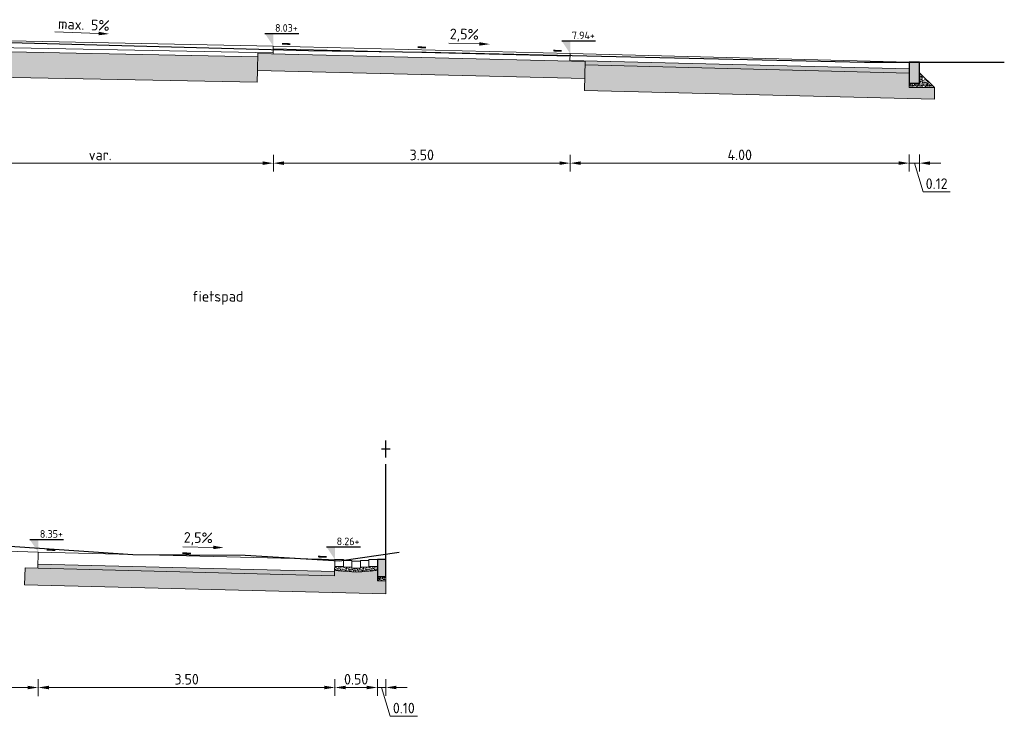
# Model space of a CAD drawing. Header units: metres. Extents: x 122.7 to 162.8, y 75.2 to 111.3.
# Tile 5 of 6: x 134.1 to 145.7, y 93.1 to 101.3. Entities that reach past the tile are written whole.
import ezdxf

# ---------------------------------------------------------------- set-up
doc = ezdxf.new("R2010")
doc.units = ezdxf.units.M
doc.header["$PDMODE"] = 35
doc.layers.get('0').update_dxf_attribs({"color": 151})
doc.layers.get('Defpoints').update_dxf_attribs({"color": 171})
for name, color, linetype, lineweight in [('B-XX-VH-VERHARDING-GD', 252, 'Continuous', 25), ('N-WE-GW-GROND_ZAND-AD-50', 7, 'Continuous', 18), ('N-WE-OG-TOPOGRAFIE_HEK-SD', 7, 'Continuous', 25), ('N-WE-VH-FUNDERING-AD-50', 252, 'Continuous', 18), ('N-WE-VH-GESLOTENVERHARDING_BETON-AD-50', 252, 'Continuous', 18), ('N-WE-VH-KANTOPSLUITING_OPSLUITBAND-SD', 150, 'Continuous', 25), ('N-WE-VH-M', 7, 'Continuous', 18), ('N-WE-VH-T25', 7, 'Continuous', 25), ('N-WE-VH-VERHARDING-GD', 7, 'Continuous', 18), ('X-XX-AL-M', 7, 'Continuous', 18), ('X-XX-AL-PEILMAAT-SD', 7, 'Continuous', 25)]:
    doc.layers.add(name, color=color, linetype=linetype, lineweight=lineweight)
doc.styles.add('NLCS-ISO', font='NLCS-ISO.TTF')
doc.styles.add('NLCS-ISO-M50-T25', font='NLCS-ISO.TTF', dxfattribs={"height": 0.125})
doc.dimstyles.new('NLCS-M50-T25-PIJL_l2_h1', dxfattribs={"dimscale": 0.05, "dimtxt": 2.5, "dimasz": 2.5, "dimexe": 2, "dimexo": 2, "dimgap": 0.7, "dimtad": 1, "dimzin": 0, "dimdsep": 46, "dimtxsty": 'NLCS-ISO-M50-T25', "dimcen": 2.5, "dimdle": 2, "dimclrd": 256, "dimclre": 256, "dimclrt": 256, "dimadec": 1, "dimazin": 0, "dimtfac": 1, "dimtofl": 0, "dimtmove": 1, "dimatfit": 0, "dimfxl": 2, "dimfxlon": 1, "dimtfillclr": 256, "dimtolj": 1, "dimtzin": 0, "dimlwd": 18, "dimlwe": 18, "dimarcsym": 0})
pattern_1 = [(0, (138.2259707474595, 94.82044539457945), (0, 0.1), [0, -0.1]), (0, (138.2269707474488, 94.78544539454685), (0, 0.1), [0, -0.1]), (0, (138.2299707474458, 94.83944539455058), (0, 0.1), [0, -0.1]), (338.1986, (138.1779707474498, 94.80844539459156), (0.3000000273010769, -0.099999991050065), [0.0107703, -0.5277461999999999]), (216.8699, (138.1879707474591, 94.80444539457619), (0.2999999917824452, 0.2000000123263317), [0.005, -0.495]), (130.6013, (138.1839707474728, 94.80144539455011), (0.5000000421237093, -0.5999999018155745), [0.0092195, -0.9127349]), (206.5651, (138.1509707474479, 94.78944539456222), (-0.09999991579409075, -0.1000001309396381), [0.0022361, -0.2213707]), (326.3099, (138.1489707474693, 94.78844539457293), (0.199999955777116, -0.1000001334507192), [0.0036056, -0.3569496]), (108.4349, (138.1519707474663, 94.78644539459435), (-0.09999984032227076, 0.2000000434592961), [0.003162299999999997, -0.3130654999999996]), (225, (138.2149707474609, 94.77944539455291), (-1.776356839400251e-17, -0.1000000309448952), [0.0042426, -0.1371787]), (0, (138.211970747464, 94.77644539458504), (0.1, 0.1), [0.006, -0.094]), (135, (138.2179707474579, 94.77644539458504), (-0.1000000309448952, 8.881784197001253e-18), [0.0042426, -0.1371787]), (251.5651, (138.2029707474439, 94.84344539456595), (0.09999984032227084, 0.2000000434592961), [0.003162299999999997, -0.3130654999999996]), (0, (138.2019707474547, 94.84044539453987), (0.1, 0.1), [0.005, -0.095]), (143.1301, (138.2069707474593, 94.84044539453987), (-0.2999999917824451, 0.2000000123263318), [0.005, -0.495]), (213.6901, (138.1499707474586, 94.84444539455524), (0.199999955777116, 0.1000001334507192), [0.003605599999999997, -0.3569495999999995]), (341.5651, (138.1469707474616, 94.84244539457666), (-0.2000000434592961, 0.09999984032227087), [0.006324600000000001, -0.3099032]), (126.8699, (138.1529707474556, 94.84044539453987), (0.2000000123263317, -0.2999999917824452), [0.005, -0.495]), (0, (138.1789707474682, 94.84044539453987), (0, 0.1), [0, -0.1]), (0, (138.1519707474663, 94.8144453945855), (0, 0.1), [0, -0.1]), (0, (138.1799707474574, 94.77744539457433), (0, 0.1), [0, -0.1]), (0, (138.2069707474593, 94.80844539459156), (0, 0.1), [0, -0.1]), (0, (138.1779707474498, 94.82544539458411), (0, 0.1), [0, -0.1]), (0, (138.1559707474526, 94.82844539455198), (0, 0.1), [0, -0.1]), (0, (138.1649707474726, 94.82244539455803), (0, 0.1), [0, -0.1]), (0, (138.1609707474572, 94.79844539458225), (0, 0.1), [0, -0.1]), (0, (138.1369707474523, 94.8024453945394), (0, 0.1), [0, -0.1]), (0, (138.1379707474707, 94.82544539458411), (0, 0.1), [0, -0.1]), (0, (138.1349707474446, 94.84744539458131), (0, 0.1), [0, -0.1]), (0, (138.1659707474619, 94.85144539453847), (0, 0.1), [0, -0.1]), (0, (138.1879707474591, 94.85544539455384), (0, 0.1), [0, -0.1]), (0, (138.2229707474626, 94.85144539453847), (0, 0.1), [0, -0.1]), (0, (138.1989707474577, 94.82044539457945), (0, 0.1), [0, -0.1]), (0, (138.1889707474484, 94.83844539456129), (0, 0.1), [0, -0.1]), (0, (138.19697074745, 94.79044539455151), (0, 0.1), [0, -0.1]), (0, (138.1669707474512, 94.78544539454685), (0, 0.1), [0, -0.1]), (0, (138.19697074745, 94.76344539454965), (0, 0.1), [0, -0.1]), (0, (138.1639707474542, 94.7694453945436), (0, 0.1), [0, -0.1]), (0, (138.1319707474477, 94.76644539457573), (0, 0.1), [0, -0.1]), (0, (138.1439707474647, 94.76144539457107), (0, 0.1), [0, -0.1]), (0, (138.144970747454, 94.77544539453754), (0, 0.1), [0, -0.1]), (0, (138.211970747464, 94.75944539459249), (0, 0.1), [0, -0.1]), (0, (138.2239707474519, 94.80044539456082), (0, 0.1), [0, -0.1]), (0, (138.2189707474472, 94.83044539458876), (0, 0.1), [0, -0.1]), (0, (138.1729707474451, 94.75844539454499), (0, 0.1), [0, -0.1])]

# ---------------------------------------------------------------- blocks, each defined once
blk = doc.blocks.new('N-SVH-KANTOPSLUITING_OPSLUITBAND_100X200-D')
blk.add_hatch(color=8).paths.add_polyline_path([(-0.09999999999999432, -0.1999999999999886), (0, -0.1999999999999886), (0, 0), (-0.09999999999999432, 0)])
at = {"flags": 128}
blk.add_lwpolyline([(-0.09999999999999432, -0.1999999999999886), (0, -0.1999999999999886), (0, 0), (-0.09999999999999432, 0)], close=True, dxfattribs=at)
blk = doc.blocks.new('SOG-HEK-D')
for p, q in [((0, 3.010398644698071), (0, 3.512131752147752)), ((-0.25, 3.261265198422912), (0.25, 3.261265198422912)), ((0, 0), (0, 2.810398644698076))]:
    blk.add_line(p, q)
blk = doc.blocks.new('*D84')
at = {"layer": 'Defpoints', "color": 0, "transparency": 16777216}
for p in [(133.4090440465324, 94.89427778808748), (134.3093851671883, 94.8661596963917), (134.3095180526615, 93.46580574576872)]:
    blk.add_point(p, dxfattribs=at)
at = {"layer": 'X-XX-AL-M', "lineweight": 18, "transparency": 16777216}
for p, q in [((133.4091701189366, 93.56572030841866), (133.4091890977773, 93.36572030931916)), ((133.5341796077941, 93.46573217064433), (134.1845180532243, 93.4657938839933)), ((134.3095085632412, 93.56580574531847), (134.3095275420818, 93.36580574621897))]:
    blk.add_line(p, q, dxfattribs=at)
at = {"layer": 'X-XX-AL-M', "transparency": 16777216}
for points in [[(133.5341776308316, 93.48656550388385), (133.5341815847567, 93.44489883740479), (133.4091796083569, 93.46572030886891)], [(134.1845160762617, 93.48662721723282), (134.1845200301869, 93.44496055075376), (134.3095180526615, 93.46580574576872)]]:
    blk.add_solid(points, dxfattribs=at)
at = {"layer": 'X-XX-AL-M', "transparency": 16777216, "insert": (133.8593395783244, 93.56326302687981), "char_height": 0.125, "attachment_point": 5, "rotation": 0.005437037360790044, "style": 'NLCS-ISO-M50-T25'}
blk.add_mtext('\\A1;0.90', dxfattribs=at)
blk = doc.blocks.new('*D85')
at = {"layer": 'Defpoints', "color": 0, "transparency": 16777216}
for p in [(134.3093851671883, 94.8661596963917), (137.8073555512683, 94.69873384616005), (137.8074725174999, 93.46613768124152)]:
    blk.add_point(p, dxfattribs=at)
at = {"layer": 'X-XX-AL-M', "lineweight": 18, "transparency": 16777216}
for p, q in [((134.3095085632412, 93.56580574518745), (134.3095275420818, 93.36580574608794)), ((134.4345180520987, 93.46581760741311), (137.6824725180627, 93.4661258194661)), ((137.8074630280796, 93.56613768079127), (137.8074820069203, 93.36613768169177))]:
    blk.add_line(p, q, dxfattribs=at)
at = {"layer": 'X-XX-AL-M', "transparency": 16777216}
for points in [[(134.4345160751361, 93.48665094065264), (134.4345200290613, 93.44498427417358), (134.3095180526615, 93.4658057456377)], [(137.6824705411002, 93.48695915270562), (137.6824744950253, 93.44529248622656), (137.8074725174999, 93.46613768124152)]]:
    blk.add_solid(points, dxfattribs=at)
at = {"layer": 'X-XX-AL-M', "transparency": 16777216, "insert": (136.0584860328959, 93.5634717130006), "char_height": 0.125, "attachment_point": 5, "rotation": 0.005437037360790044, "style": 'NLCS-ISO-M50-T25'}
blk.add_mtext('\\A1;3.50', dxfattribs=at)
blk = doc.blocks.new('*D86')
at = {"layer": 'Defpoints', "color": 0, "transparency": 16777216}
for p in [(138.3073555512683, 94.73873384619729), (137.8073555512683, 94.69873384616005), (138.3074763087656, 93.46618512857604)]:
    blk.add_point(p, dxfattribs=at)
at = {"layer": 'X-XX-AL-M', "lineweight": 18, "transparency": 16777216}
for p, q in [((137.8074630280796, 93.56613768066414), (137.8074820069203, 93.36613768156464)), ((137.9324725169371, 93.46614954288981), (138.1824763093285, 93.46617326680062)), ((138.3074668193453, 93.5661851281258), (138.307485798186, 93.36618512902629))]:
    blk.add_line(p, q, dxfattribs=at)
at = {"layer": 'X-XX-AL-M', "transparency": 16777216}
for points in [[(137.9324705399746, 93.48698287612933), (137.9324744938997, 93.44531620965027), (137.8074725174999, 93.46613768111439)], [(138.1824743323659, 93.48700660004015), (138.182478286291, 93.44533993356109), (138.3074763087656, 93.46618512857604)]]:
    blk.add_solid(points, dxfattribs=at)
at = {"layer": 'X-XX-AL-M', "transparency": 16777216, "insert": (138.0574651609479, 93.5636614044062), "char_height": 0.125, "attachment_point": 5, "rotation": 0.005437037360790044, "style": 'NLCS-ISO-M50-T25'}
blk.add_mtext('\\A1;0.50', dxfattribs=at)
blk = doc.blocks.new('*D87')
at = {"layer": 'Defpoints', "color": 0, "transparency": 16777216}
for p in [(138.3073555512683, 94.73873384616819), (138.4073603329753, 94.72838576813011), (138.4074801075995, 93.46619461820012)]:
    blk.add_point(p, dxfattribs=at)
at = {"layer": 'X-XX-AL-M', "lineweight": 18, "transparency": 16777216}
for p, q in [((138.1824763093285, 93.46617326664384), (138.0574763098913, 93.46616140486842)), ((138.3074668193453, 93.566185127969), (138.307485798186, 93.3661851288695)), ((138.3074763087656, 93.46618512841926), (138.4074801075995, 93.46619461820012)), ((138.3574782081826, 93.46618987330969), (138.4595104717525, 93.12619955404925)), ((138.4074706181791, 93.56619461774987), (138.4074895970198, 93.36619461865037)), ((138.5324801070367, 93.46620647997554), (138.6574801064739, 93.46621834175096)), ((138.4595104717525, 93.12619955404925), (138.7795104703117, 93.12622992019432))]:
    blk.add_line(p, q, dxfattribs=at)
at = {"layer": 'X-XX-AL-M', "transparency": 16777216}
for points in [[(138.1824743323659, 93.48700659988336), (138.182478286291, 93.4453399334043), (138.3074763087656, 93.46618512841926)], [(138.5324781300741, 93.48703981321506), (138.5324820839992, 93.445373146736), (138.4074801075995, 93.46619461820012)]]:
    blk.add_solid(points, dxfattribs=at)
at = {"layer": 'X-XX-AL-M', "transparency": 16777216, "insert": (138.6195012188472, 93.2237147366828), "char_height": 0.125, "attachment_point": 5, "rotation": 0.005437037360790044, "style": 'NLCS-ISO-M50-T25'}
blk.add_mtext('\\A1;0.10', dxfattribs=at)
blk = doc.blocks.new('SVH-KANTOPSLUITING_OPSLUITBAND_120X250-D')
blk.add_hatch(color=254).paths.add_polyline_path([(-0.1199999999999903, -0.25), (0, -0.25), (0, 0), (-0.1199999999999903, 0)])
at = {"flags": 128}
blk.add_lwpolyline([(-0.1199999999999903, -0.25), (0, -0.25), (0, 0), (-0.1199999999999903, 0)], close=True, dxfattribs=at)
blk = doc.blocks.new('*D92')
at = {"layer": 'Defpoints', "color": 0, "transparency": 16777216}
for p in [(132.99892890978, 101.112660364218), (137.0809289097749, 101.0305983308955), (137.0810598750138, 99.65047990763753)]:
    blk.add_point(p, dxfattribs=at)
at = {"layer": 'X-XX-AL-M', "lineweight": 18, "transparency": 16777216}
for p, q in [((132.9990582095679, 99.75009254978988), (132.9990771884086, 99.55009255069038)), ((137.0810503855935, 99.75047990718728), (137.0810693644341, 99.55047990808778)), ((133.1240676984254, 99.65010441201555), (136.9560598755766, 99.65046804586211))]:
    blk.add_line(p, q, dxfattribs=at)
at = {"layer": 'X-XX-AL-M', "transparency": 16777216}
for points in [[(133.1240657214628, 99.67093774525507), (133.124069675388, 99.62927107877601), (132.9990676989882, 99.65009255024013)], [(136.956057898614, 99.67130137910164), (136.9560618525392, 99.62963471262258), (137.0810598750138, 99.65047990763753)]]:
    blk.add_solid(points, dxfattribs=at)
at = {"layer": 'X-XX-AL-M', "transparency": 16777216, "insert": (135.0400545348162, 99.74778622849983), "char_height": 0.125, "attachment_point": 5, "rotation": 0.005437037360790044, "style": 'NLCS-ISO-M50-T25'}
blk.add_mtext('\\A1;var.', dxfattribs=at)
blk = doc.blocks.new('*D93')
at = {"layer": 'Defpoints', "color": 0, "transparency": 16777216}
for p in [(137.0809289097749, 101.0305983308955), (140.5809289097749, 100.9430983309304), (140.5810515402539, 99.65081203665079)]:
    blk.add_point(p, dxfattribs=at)
at = {"layer": 'X-XX-AL-M', "lineweight": 18, "transparency": 16777216}
for p, q in [((137.0810503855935, 99.75047990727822), (137.0810693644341, 99.55047990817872)), ((140.5810420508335, 99.75081203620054), (140.5810610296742, 99.55081203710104)), ((137.206059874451, 99.65049176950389), (140.4560515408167, 99.65080017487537))]:
    blk.add_line(p, q, dxfattribs=at)
at = {"layer": 'X-XX-AL-M', "transparency": 16777216}
for points in [[(137.2060578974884, 99.67132510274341), (137.2060618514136, 99.62965843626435), (137.0810598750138, 99.65047990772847)], [(140.4560495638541, 99.6716335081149), (140.4560535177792, 99.62996684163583), (140.5810515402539, 99.65081203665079)]]:
    blk.add_solid(points, dxfattribs=at)
at = {"layer": 'X-XX-AL-M', "transparency": 16777216, "insert": (138.831046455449, 99.74814597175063), "char_height": 0.125, "attachment_point": 5, "rotation": 0.005437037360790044, "style": 'NLCS-ISO-M50-T25'}
blk.add_mtext('\\A1;3.50', dxfattribs=at)
blk = doc.blocks.new('*D94')
at = {"layer": 'Defpoints', "color": 0, "transparency": 16777216}
for p in [(140.5809289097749, 100.9430983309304), (144.579679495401, 100.8431295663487), (144.5797926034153, 99.65119149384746)]:
    blk.add_point(p, dxfattribs=at)
at = {"layer": 'X-XX-AL-M', "lineweight": 18, "transparency": 16777216}
for p, q in [((140.5810420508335, 99.75081203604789), (140.5810610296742, 99.55081203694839)), ((144.579783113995, 99.75119149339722), (144.5798020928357, 99.55119149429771)), ((140.7060515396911, 99.65082389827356), (144.4547926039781, 99.65117963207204))]:
    blk.add_line(p, q, dxfattribs=at)
at = {"layer": 'X-XX-AL-M', "transparency": 16777216}
for points in [[(140.7060495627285, 99.67165723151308), (140.7060535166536, 99.62999056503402), (140.5810515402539, 99.65081203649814)], [(144.4547906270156, 99.67201296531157), (144.4547945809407, 99.6303462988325), (144.5797926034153, 99.65119149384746)]]:
    blk.add_solid(points, dxfattribs=at)
at = {"layer": 'X-XX-AL-M', "transparency": 16777216, "insert": (142.5804128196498, 99.7485017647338), "char_height": 0.125, "attachment_point": 5, "rotation": 0.005437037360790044, "style": 'NLCS-ISO-M50-T25'}
blk.add_mtext('\\A1;4.00', dxfattribs=at)
blk = doc.blocks.new('*D95')
at = {"layer": 'Defpoints', "color": 0, "transparency": 16777216}
for p in [(144.5796794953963, 100.8431295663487), (144.6996794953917, 100.8431295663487), (144.6997926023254, 99.65120288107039)]:
    blk.add_point(p, dxfattribs=at)
at = {"layer": 'X-XX-AL-M', "lineweight": 18, "transparency": 16777216}
for p, q in [((144.5797831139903, 99.75119149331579), (144.579802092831, 99.55119149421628)), ((144.6997831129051, 99.75120288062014), (144.6998020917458, 99.55120288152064)), ((144.4547926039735, 99.65117963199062), (144.3297926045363, 99.6511677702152)), ((144.5797926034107, 99.65119149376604), (144.6997926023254, 99.65120288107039)), ((144.6397926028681, 99.65119718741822), (144.741824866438, 99.3112068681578)), ((144.8247926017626, 99.65121474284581), (144.9497926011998, 99.65122660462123)), ((144.741824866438, 99.3112068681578), (145.0618248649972, 99.31123723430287))]:
    blk.add_line(p, q, dxfattribs=at)
at = {"layer": 'X-XX-AL-M', "transparency": 16777216}
for points in [[(144.4547906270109, 99.67201296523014), (144.4547945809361, 99.63034629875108), (144.5797926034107, 99.65119149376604)], [(144.8247906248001, 99.67204807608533), (144.8247945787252, 99.63038140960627), (144.6997926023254, 99.65120288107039)]]:
    blk.add_solid(points, dxfattribs=at)
at = {"layer": 'X-XX-AL-M', "transparency": 16777216, "insert": (144.9018156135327, 99.40872205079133), "char_height": 0.125, "attachment_point": 5, "rotation": 0.005437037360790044, "style": 'NLCS-ISO-M50-T25'}
blk.add_mtext('\\A1;0.12', dxfattribs=at)

msp = doc.modelspace()

# ---------------------------------------------------------------- hatches: boundary and pattern name
at = {"layer": 'N-WE-GW-GROND_ZAND-AD-50'}
h = msp.add_hatch(dxfattribs=at)
h.set_pattern_fill('AGW-GROND_ZAND-SOD', color=256, scale=0.02, pattern_type=2)
h.set_pattern_definition([(37.50000000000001, (-158603.8048255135, -404157.9998838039), (-0.001259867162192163, 0.03853647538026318), [0, -0.0304, 0, -0.034, 0, -0.0325]), (7.499999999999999, (-158603.8048255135, -404157.9998838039), (0.03539553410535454, 0.05644292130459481), [0, -0.0164, 0, -0.0274, 0, -0.0105]), (327.5, (-158603.8294255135, -404157.9998838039), (0.06228283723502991, 0.0001131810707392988), [0, -0.01, 0, -0.036, 0, -0.047]), (317.5, (-158603.8294255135, -404157.9998838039), (0.06012253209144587, 0.01755351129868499), [0, -0.005, 0, -0.0236, 0, -0.027])])
h.paths.add_polyline_path([(140.7588733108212, 100.8586247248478), (140.7576237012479, 100.8086403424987), (144.579679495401, 100.7130889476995), (144.579679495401, 100.7631045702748)])
h = msp.add_hatch(dxfattribs=at)
h.set_pattern_fill('AGW-GROND_ZAND-SOD', color=256, scale=0.02, pattern_type=2)
h.set_pattern_definition([(37.50000000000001, (0, 0), (-0.001259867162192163, 0.03853647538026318), [0, -0.0304, 0, -0.034, 0, -0.0325]), (7.499999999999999, (0, 0), (0.03539553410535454, 0.05644292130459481), [0, -0.0164, 0, -0.0274, 0, -0.0105]), (327.5, (-0.0246, 0), (0.06228283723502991, 0.0001131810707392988), [0, -0.01, 0, -0.036, 0, -0.047]), (317.5, (-0.0246, 0), (0.06012253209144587, 0.01755351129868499), [0, -0.005, 0, -0.0236, 0, -0.027])])
h.paths.add_polyline_path([(134.3049498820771, 94.92229951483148), (134.3037002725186, 94.87231513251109), (137.8026070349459, 94.78484246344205), (137.8038566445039, 94.83482684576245)])
at = {"layer": 'N-WE-VH-FUNDERING-AD-50'}
h = msp.add_hatch(dxfattribs=at)
h.set_pattern_fill('AVH-FUNDERING_02-SOD', color=256, scale=0.1, angle=0.0054370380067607, pattern_type=2)
h.set_pattern_definition([(0.0054370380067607, (134.1609323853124, 100.0710259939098), (0.09999051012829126, 0.1000094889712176), [0.0125, -0.08750000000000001]), (90.0054370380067, (134.1609323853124, 100.0710259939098), (-0.1000094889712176, 0.09999051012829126), [0.0125, -0.08750000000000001]), (135.0054370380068, (134.1734323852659, 100.0710271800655), (-0.09999999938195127, -9.489421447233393e-06), [0.01767767, -0.12374369]), (0.0054370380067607, (134.1734270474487, 100.1272771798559), (0.09999051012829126, 0.1000094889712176), [0.0125, -0.08750000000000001]), (45.00543703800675, (134.1796776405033, 100.1210277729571), (-9.489421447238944e-06, 0.09999999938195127), [0.00883883, -0.13258252]), (135.0054370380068, (134.1796776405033, 100.1210277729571), (-0.09999999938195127, -9.489421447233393e-06), [0.00883883, -0.13258252]), (0.0054370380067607, (134.2109246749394, 100.1522807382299), (0.09999051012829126, 0.1000094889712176), [0.01767767, -0.08232233]), (45.00543703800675, (134.2109246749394, 100.1522807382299), (-9.489421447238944e-06, 0.09999999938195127), [0.0125, -0.12892136]), (135.0054370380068, (134.2286023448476, 100.1522824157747), (-0.09999999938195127, -9.489421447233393e-06), [0.0125, -0.12892136]), (90.0054370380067, (134.2296800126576, 100.0960325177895), (-0.1000094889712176, 0.09999051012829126), [0.0125, -0.08750000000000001]), (45.00543703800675, (134.2296800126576, 100.0960325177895), (-9.489421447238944e-06, 0.09999999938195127), [0.00883883, -0.13258252]), (135.0054370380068, (134.2359294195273, 100.102283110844), (-0.09999999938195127, -9.489421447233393e-06), [0.00883883, -0.13258252]), (0.0054370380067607, (134.1734300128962, 100.0960271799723), (0.09999051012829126, 0.1000094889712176), [0.00625, -0.08375]), (0.0054370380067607, (134.2484276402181, 100.1210342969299), (0.09999051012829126, 0.1000094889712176), [0.00625, -0.08375]), (90.0054370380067, (134.2171764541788, 100.1335313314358), (-0.1000094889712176, 0.09999051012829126), [0.00625, -0.08375]), (135.0054370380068, (134.2296817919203, 100.0772825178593), (-0.09999999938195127, -9.489421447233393e-06), [0.00883883, -0.13258252]), (135.0054370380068, (134.1859252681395, 100.1460283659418), (-0.09999999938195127, -9.489421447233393e-06), [0.00883883, -0.13258252]), (45.00543703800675, (134.2078042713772, 100.1038429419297), (-9.489421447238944e-06, 0.09999999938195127), [0.00883883, -0.13258252]), (90.0054370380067, (134.1953061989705, 100.0835292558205), (-0.1000094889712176, 0.09999051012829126), [0.0015625, -0.09843750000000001]), (90.0054370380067, (134.1999896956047, 100.1257172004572), (-0.1000094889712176, 0.09999051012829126), [0.0015625, -0.09843750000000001]), (90.0054370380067, (134.2468630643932, 100.1429091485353), (-0.1000094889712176, 0.09999051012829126), [0.0015625, -0.09843750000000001]), (90.0054370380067, (134.2484306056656, 100.0897842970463), (-0.1000094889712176, 0.09999051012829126), [0.0015625, -0.09843750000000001])])
h.paths.add_polyline_path([(136.8937373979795, 100.7451875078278), (136.8977140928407, 100.9042553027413), (132.99892890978, 100.9826340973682), (132.99892890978, 100.9055374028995), (133.1988664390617, 100.9005389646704), (133.193319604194, 100.6786655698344), (133.5911806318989, 100.6706672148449), (136.890905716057, 100.6043315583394)])
h = msp.add_hatch(dxfattribs=at)
h.set_pattern_fill('AVH-FUNDERING_02-SOD', color=256, scale=0.1, angle=0.0054370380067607, pattern_type=2)
h.set_pattern_definition([(0.0054370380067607, (133.6601368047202, 101.6584317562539), (0.09999051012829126, 0.1000094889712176), [0.0125, -0.08750000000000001]), (90.00543703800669, (133.6601368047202, 101.6584317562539), (-0.1000094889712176, 0.09999051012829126), [0.0125, -0.08750000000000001]), (135.0054370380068, (133.6726368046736, 101.6584329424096), (-0.09999999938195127, -9.489421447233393e-06), [0.01767767, -0.12374369]), (0.0054370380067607, (133.6726314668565, 101.7146829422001), (0.09999051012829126, 0.1000094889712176), [0.0125, -0.08750000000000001]), (45.00543703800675, (133.6788820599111, 101.7084335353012), (-9.489421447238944e-06, 0.09999999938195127), [0.00883883, -0.13258252]), (135.0054370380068, (133.6788820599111, 101.7084335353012), (-0.09999999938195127, -9.489421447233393e-06), [0.00883883, -0.13258252]), (0.0054370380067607, (133.7101290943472, 101.7396865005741), (0.09999051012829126, 0.1000094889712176), [0.01767767, -0.08232233]), (45.00543703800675, (133.7101290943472, 101.7396865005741), (-9.489421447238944e-06, 0.09999999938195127), [0.0125, -0.12892136]), (135.0054370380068, (133.7278067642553, 101.7396881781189), (-0.09999999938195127, -9.489421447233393e-06), [0.0125, -0.12892136]), (90.00543703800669, (133.7288844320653, 101.6834382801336), (-0.1000094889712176, 0.09999051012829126), [0.0125, -0.08750000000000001]), (45.00543703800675, (133.7288844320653, 101.6834382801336), (-9.489421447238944e-06, 0.09999999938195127), [0.00883883, -0.13258252]), (135.0054370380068, (133.7351338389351, 101.6896888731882), (-0.09999999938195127, -9.489421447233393e-06), [0.00883883, -0.13258252]), (0.0054370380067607, (133.672634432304, 101.6834329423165), (0.09999051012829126, 0.1000094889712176), [0.00625, -0.08375]), (0.0054370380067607, (133.7476320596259, 101.708440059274), (0.09999051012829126, 0.1000094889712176), [0.00625, -0.08375]), (90.00543703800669, (133.7163808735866, 101.72093709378), (-0.1000094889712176, 0.09999051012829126), [0.00625, -0.08375]), (135.0054370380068, (133.728886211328, 101.6646882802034), (-0.09999999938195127, -9.489421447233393e-06), [0.00883883, -0.13258252]), (135.0054370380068, (133.6851296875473, 101.7334341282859), (-0.09999999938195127, -9.489421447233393e-06), [0.00883883, -0.13258252]), (45.00543703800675, (133.707008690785, 101.6912487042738), (-9.489421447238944e-06, 0.09999999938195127), [0.00883883, -0.13258252]), (90.00543703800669, (133.6945106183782, 101.6709350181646), (-0.1000094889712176, 0.09999051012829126), [0.0015625, -0.09843750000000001]), (90.00543703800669, (133.6991941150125, 101.7131229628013), (-0.1000094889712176, 0.09999051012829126), [0.0015625, -0.09843750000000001]), (90.00543703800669, (133.746067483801, 101.7303149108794), (-0.1000094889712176, 0.09999051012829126), [0.0015625, -0.09843750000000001]), (90.00543703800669, (133.7476350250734, 101.6771900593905), (-0.1000094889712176, 0.09999051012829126), [0.0015625, -0.09843750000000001])])
h.paths.add_polyline_path([(136.8987358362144, 100.9451250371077), (136.8937373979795, 100.7451875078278), (140.75362495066, 100.6486903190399), (140.7586233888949, 100.8486278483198)])
h = msp.add_hatch(dxfattribs=at)
h.set_pattern_fill('AVH-FUNDERING_02-SOD', color=256, scale=0.1, angle=0.0054370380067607, pattern_type=2)
h.set_pattern_definition([(0.0054370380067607, (140.7501260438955, 100.508734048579), (0.09999051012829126, 0.1000094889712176), [0.0125, -0.08750000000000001]), (90.0054370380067, (140.7501260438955, 100.508734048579), (-0.1000094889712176, 0.09999051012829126), [0.0125, -0.08750000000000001]), (135.0054370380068, (140.762626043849, 100.5087352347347), (-0.09999999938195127, -9.489421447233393e-06), [0.01767767, -0.12374369]), (0.0054370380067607, (140.7626207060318, 100.5649852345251), (0.09999051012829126, 0.1000094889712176), [0.0125, -0.08750000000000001]), (45.00543703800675, (140.7688712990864, 100.5587358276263), (-9.489421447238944e-06, 0.09999999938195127), [0.00883883, -0.13258252]), (135.0054370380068, (140.7688712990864, 100.5587358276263), (-0.09999999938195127, -9.489421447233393e-06), [0.00883883, -0.13258252]), (0.0054370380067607, (140.8001183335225, 100.5899887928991), (0.09999051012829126, 0.1000094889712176), [0.01767767, -0.08232233]), (45.00543703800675, (140.8001183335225, 100.5899887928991), (-9.489421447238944e-06, 0.09999999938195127), [0.0125, -0.12892136]), (135.0054370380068, (140.8177960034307, 100.5899904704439), (-0.09999999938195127, -9.489421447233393e-06), [0.0125, -0.12892136]), (90.0054370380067, (140.8188736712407, 100.5337405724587), (-0.1000094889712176, 0.09999051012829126), [0.0125, -0.08750000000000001]), (45.00543703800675, (140.8188736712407, 100.5337405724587), (-9.489421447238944e-06, 0.09999999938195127), [0.00883883, -0.13258252]), (135.0054370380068, (140.8251230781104, 100.5399911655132), (-0.09999999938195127, -9.489421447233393e-06), [0.00883883, -0.13258252]), (0.0054370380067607, (140.7626236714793, 100.5337352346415), (0.09999051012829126, 0.1000094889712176), [0.00625, -0.08375]), (0.0054370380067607, (140.8376212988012, 100.5587423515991), (0.09999051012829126, 0.1000094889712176), [0.00625, -0.08375]), (90.0054370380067, (140.8063701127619, 100.571239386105), (-0.1000094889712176, 0.09999051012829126), [0.00625, -0.08375]), (135.0054370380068, (140.8188754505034, 100.5149905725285), (-0.09999999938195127, -9.489421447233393e-06), [0.00883883, -0.13258252]), (135.0054370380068, (140.7751189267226, 100.583736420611), (-0.09999999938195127, -9.489421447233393e-06), [0.00883883, -0.13258252]), (45.00543703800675, (140.7969979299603, 100.5415509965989), (-9.489421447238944e-06, 0.09999999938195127), [0.00883883, -0.13258252]), (90.0054370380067, (140.7844998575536, 100.5212373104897), (-0.1000094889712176, 0.09999051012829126), [0.0015625, -0.09843750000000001]), (90.0054370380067, (140.7891833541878, 100.5634252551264), (-0.1000094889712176, 0.09999051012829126), [0.0015625, -0.09843750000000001]), (90.0054370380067, (140.8360567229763, 100.5806172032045), (-0.1000094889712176, 0.09999051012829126), [0.0015625, -0.09843750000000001]), (90.0054370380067, (140.8376242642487, 100.5274923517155), (-0.1000094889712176, 0.09999051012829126), [0.0015625, -0.09843750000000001])])
h.paths.add_polyline_path([(144.8746794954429, 100.4056202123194), (144.8746794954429, 100.5431295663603), (144.579679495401, 100.5431295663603), (144.579679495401, 100.5931295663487), (144.5796794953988, 100.7130889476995), (140.7576237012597, 100.8086403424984), (140.7501260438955, 100.508734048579)])
h = msp.add_hatch(dxfattribs=at)
h.set_pattern_fill('AVH-FUNDERING_02-SOD', color=256, scale=0.1, angle=0.0054370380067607, pattern_type=2)
h.set_pattern_definition([(0.0054370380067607, (131.5318018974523, 95.60001248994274), (0.09999051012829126, 0.1000094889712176), [0.0125, -0.08750000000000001]), (90.00543703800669, (131.5318018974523, 95.60001248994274), (-0.1000094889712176, 0.09999051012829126), [0.0125, -0.08750000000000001]), (135.0054370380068, (131.5443018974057, 95.60001367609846), (-0.09999999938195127, -9.489421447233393e-06), [0.01767767, -0.12374369]), (0.0054370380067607, (131.5442965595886, 95.65626367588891), (0.09999051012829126, 0.1000094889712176), [0.0125, -0.08750000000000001]), (45.00543703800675, (131.5505471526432, 95.65001426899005), (-9.489421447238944e-06, 0.09999999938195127), [0.00883883, -0.13258252]), (135.0054370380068, (131.5505471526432, 95.65001426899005), (-0.09999999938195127, -9.489421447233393e-06), [0.00883883, -0.13258252]), (0.0054370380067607, (131.5817941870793, 95.68126723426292), (0.09999051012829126, 0.1000094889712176), [0.01767767, -0.08232233]), (45.00543703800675, (131.5817941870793, 95.68126723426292), (-9.489421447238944e-06, 0.09999999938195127), [0.0125, -0.12892136]), (135.0054370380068, (131.5994718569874, 95.6812689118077), (-0.09999999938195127, -9.489421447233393e-06), [0.0125, -0.12892136]), (90.00543703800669, (131.6005495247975, 95.62501901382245), (-0.1000094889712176, 0.09999051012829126), [0.0125, -0.08750000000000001]), (45.00543703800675, (131.6005495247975, 95.62501901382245), (-9.489421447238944e-06, 0.09999999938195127), [0.00883883, -0.13258252]), (135.0054370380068, (131.6067989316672, 95.63126960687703), (-0.09999999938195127, -9.489421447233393e-06), [0.00883883, -0.13258252]), (0.0054370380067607, (131.5442995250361, 95.62501367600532), (0.09999051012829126, 0.1000094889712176), [0.00625, -0.08375]), (0.0054370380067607, (131.619297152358, 95.65002079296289), (0.09999051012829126, 0.1000094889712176), [0.00625, -0.08375]), (90.00543703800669, (131.5880459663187, 95.66251782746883), (-0.1000094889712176, 0.09999051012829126), [0.00625, -0.08375]), (135.0054370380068, (131.6005513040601, 95.6062690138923), (-0.09999999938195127, -9.489421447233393e-06), [0.00883883, -0.13258252]), (135.0054370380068, (131.5567947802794, 95.67501486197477), (-0.09999999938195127, -9.489421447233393e-06), [0.00883883, -0.13258252]), (45.00543703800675, (131.5786737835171, 95.63282943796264), (-9.489421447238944e-06, 0.09999999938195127), [0.00883883, -0.13258252]), (90.00543703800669, (131.5661757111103, 95.6125157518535), (-0.1000094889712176, 0.09999051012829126), [0.0015625, -0.09843750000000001]), (90.00543703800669, (131.5708592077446, 95.65470369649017), (-0.1000094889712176, 0.09999051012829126), [0.0015625, -0.09843750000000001]), (90.00543703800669, (131.6177325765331, 95.67189564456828), (-0.1000094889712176, 0.09999051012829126), [0.0015625, -0.09843750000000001]), (90.00543703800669, (131.6193001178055, 95.6187707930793), (-0.1000094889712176, 0.09999051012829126), [0.0015625, -0.09843750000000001])])
h.paths.add_polyline_path([(138.4061296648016, 94.56969190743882), (138.4073792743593, 94.72482987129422), (138.3292212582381, 94.72482245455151), (138.3061249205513, 94.724835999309), (138.3073679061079, 94.84462435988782), (138.0600872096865, 94.8244048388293), (137.803368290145, 94.8449423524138), (137.8026070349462, 94.78484246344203), (134.1537471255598, 94.87606396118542), (134.1487486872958, 94.67612643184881)])
at = {"layer": 'N-WE-VH-GESLOTENVERHARDING_BETON-AD-50'}
h = msp.add_hatch(dxfattribs=at)
h.set_pattern_fill('AVH-BETON_SCHRAAL-SO', color=256, scale=0.01, pattern_type=2)
h.set_pattern_definition([(0, (-158603.7098255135, -404157.9358838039), (0, 0.1), [0, -0.1]), (0, (-158603.7088255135, -404157.9708838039), (0, 0.1), [0, -0.1]), (0, (-158603.7058255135, -404157.9168838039), (0, 0.1), [0, -0.1]), (338.1986, (-158603.7578255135, -404157.9478838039), (0.3000000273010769, -0.099999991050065), [0.0107703, -0.5277461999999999]), (216.8699, (-158603.7478255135, -404157.9518838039), (0.2999999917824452, 0.2000000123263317), [0.005, -0.495]), (130.6013, (-158603.7518255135, -404157.9548838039), (0.5000000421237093, -0.5999999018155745), [0.0092195, -0.9127349]), (206.5651, (-158603.7848255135, -404157.9668838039), (-0.09999991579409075, -0.1000001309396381), [0.0022361, -0.2213707]), (326.3099, (-158603.7868255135, -404157.9678838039), (0.199999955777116, -0.1000001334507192), [0.0036056, -0.3569496]), (108.4349, (-158603.7838255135, -404157.9698838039), (-0.09999984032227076, 0.2000000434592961), [0.003162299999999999, -0.3130654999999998]), (225, (-158603.7208255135, -404157.9768838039), (-1.776356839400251e-17, -0.1000000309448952), [0.0042426, -0.1371787]), (0, (-158603.7238255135, -404157.9798838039), (0.1, 0.1), [0.006, -0.094]), (135, (-158603.7178255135, -404157.9798838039), (-0.1000000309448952, 8.881784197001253e-18), [0.0042426, -0.1371787]), (251.5651, (-158603.7328255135, -404157.9128838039), (0.09999984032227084, 0.2000000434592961), [0.003162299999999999, -0.3130654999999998]), (0, (-158603.7338255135, -404157.9158838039), (0.1, 0.1), [0.005, -0.095]), (143.1301, (-158603.7288255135, -404157.9158838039), (-0.2999999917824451, 0.2000000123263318), [0.005, -0.495]), (213.6901, (-158603.7858255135, -404157.9118838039), (0.199999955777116, 0.1000001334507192), [0.003605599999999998, -0.3569495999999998]), (341.5651, (-158603.7888255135, -404157.9138838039), (-0.2000000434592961, 0.09999984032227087), [0.006324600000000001, -0.3099032]), (126.8699, (-158603.7828255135, -404157.9158838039), (0.2000000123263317, -0.2999999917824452), [0.005, -0.495]), (0, (-158603.7568255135, -404157.9158838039), (0, 0.1), [0, -0.1]), (0, (-158603.7838255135, -404157.9418838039), (0, 0.1), [0, -0.1]), (0, (-158603.7558255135, -404157.9788838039), (0, 0.1), [0, -0.1]), (0, (-158603.7288255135, -404157.9478838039), (0, 0.1), [0, -0.1]), (0, (-158603.7578255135, -404157.9308838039), (0, 0.1), [0, -0.1]), (0, (-158603.7798255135, -404157.9278838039), (0, 0.1), [0, -0.1]), (0, (-158603.7708255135, -404157.9338838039), (0, 0.1), [0, -0.1]), (0, (-158603.7748255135, -404157.9578838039), (0, 0.1), [0, -0.1]), (0, (-158603.7988255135, -404157.9538838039), (0, 0.1), [0, -0.1]), (0, (-158603.7978255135, -404157.9308838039), (0, 0.1), [0, -0.1]), (0, (-158603.8008255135, -404157.9088838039), (0, 0.1), [0, -0.1]), (0, (-158603.7698255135, -404157.9048838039), (0, 0.1), [0, -0.1]), (0, (-158603.7478255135, -404157.9008838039), (0, 0.1), [0, -0.1]), (0, (-158603.7128255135, -404157.9048838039), (0, 0.1), [0, -0.1]), (0, (-158603.7368255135, -404157.9358838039), (0, 0.1), [0, -0.1]), (0, (-158603.7468255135, -404157.9178838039), (0, 0.1), [0, -0.1]), (0, (-158603.7388255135, -404157.9658838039), (0, 0.1), [0, -0.1]), (0, (-158603.7688255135, -404157.9708838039), (0, 0.1), [0, -0.1]), (0, (-158603.7388255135, -404157.9928838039), (0, 0.1), [0, -0.1]), (0, (-158603.7718255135, -404157.9868838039), (0, 0.1), [0, -0.1]), (0, (-158603.8038255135, -404157.9898838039), (0, 0.1), [0, -0.1]), (0, (-158603.7918255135, -404157.9948838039), (0, 0.1), [0, -0.1]), (0, (-158603.7908255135, -404157.9808838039), (0, 0.1), [0, -0.1]), (0, (-158603.7238255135, -404157.9968838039), (0, 0.1), [0, -0.1]), (0, (-158603.7118255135, -404157.9558838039), (0, 0.1), [0, -0.1]), (0, (-158603.7168255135, -404157.9258838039), (0, 0.1), [0, -0.1]), (0, (-158603.7628255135, -404157.9978838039), (0, 0.1), [0, -0.1])])
h.paths.add_polyline_path([(144.8746794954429, 100.5431295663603), (144.6996794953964, 100.7181295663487), (144.6996794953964, 100.5931295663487), (144.579679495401, 100.5931295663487), (144.579679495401, 100.5431295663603)])
h = msp.add_hatch(dxfattribs=at)
h.set_pattern_fill('AVH-BETON_SCHRAAL-SO', color=256, scale=0.01, pattern_type=2)
h.set_pattern_definition(pattern_1)
h.paths.add_polyline_path([(138.3073631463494, 94.89478311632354), (138.2073555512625, 94.89478311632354), (138.2073555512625, 94.88478311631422), (138.1073555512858, 94.88478311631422), (138.1073555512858, 94.87478311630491), (138.0073555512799, 94.87478311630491), (138.0073555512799, 94.88478311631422), (137.9073555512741, 94.88478311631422), (137.9073555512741, 94.89478311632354), (137.8073555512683, 94.89478311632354), (137.8073555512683, 94.8446233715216), (138.0573555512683, 94.82462337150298), (138.3073679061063, 94.84462435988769)])
h = msp.add_hatch(dxfattribs=at)
h.set_pattern_fill('AVH-BETON_SCHRAAL-SO', color=256, scale=0.01, pattern_type=2)
h.set_pattern_definition(pattern_1)
h.paths.add_polyline_path([(138.4073792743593, 94.72482987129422), (138.4073745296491, 94.77482987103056), (138.307374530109, 94.7748203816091), (138.3073792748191, 94.72482038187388)])

# ---------------------------------------------------------------- linework, layer by layer
at = {"layer": 'B-XX-VH-VERHARDING-GD'}
for points in [[(123.469692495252, 101.3101654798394), (127.403545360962, 101.1478881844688), (127.7769289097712, 101.1755983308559), (128.776989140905, 101.2335484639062), (132.2387700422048, 101.149237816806), (133.2342849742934, 101.0936460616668), (137.494765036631, 100.9789098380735), (138.8846264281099, 100.9595495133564), (144.0524500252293, 100.8431295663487)], [(144.0524500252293, 100.8431295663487), (145.6996794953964, 100.8431295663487)], [(138.5638031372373, 95.05799344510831), (137.8625172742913, 94.9566387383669), (136.7490131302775, 95.02257174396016), (135.4252314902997, 95.03163132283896), (133.8556490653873, 95.13533032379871), (133.72167368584, 95.13546709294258), (131.4065554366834, 95.2959981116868), (128.2819469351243, 95.18220896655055), (127.8530820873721, 95.18087307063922), (124.1978457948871, 94.99811125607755)]]:
    msp.add_lwpolyline(points, dxfattribs=at)
at = {"layer": 'N-WE-VH-M'}
for p, q in [((134.5036951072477, 101.2010965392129), (135.0207403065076, 101.1802817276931)), ((139.149114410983, 101.064482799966), (139.5087394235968, 101.0573244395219)), ((136.0124068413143, 95.12557800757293), (136.3720318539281, 95.11841964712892))]:
    msp.add_line(p, q, dxfattribs=at)
for points in [[(135.0215783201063, 101.2010981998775), (135.0199022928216, 101.1594652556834), (135.1456391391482, 101.1752536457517)], [(139.5091540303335, 101.0781536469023), (139.5083248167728, 101.0364952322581), (139.633714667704, 101.0548367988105)], [(136.3724464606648, 95.13924885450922), (136.371617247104, 95.09759043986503), (136.4970070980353, 95.11593200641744)]]:
    msp.add_solid(points, dxfattribs=at)
at = {"layer": 'N-WE-VH-VERHARDING-GD'}
for p, q in [((134.3084487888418, 95.06225578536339), (134.3037002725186, 94.8723151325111)), ((137.8073555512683, 94.97478311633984), (134.3084487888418, 95.06225578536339)), ((137.8026070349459, 94.78484246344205), (137.8073555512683, 94.97478311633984)), ((134.1537471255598, 94.87606396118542), (134.1487486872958, 94.67612643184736)), ((134.1537471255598, 94.87606396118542), (137.8026070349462, 94.78484246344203)), ((134.3049498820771, 94.92229951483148), (137.8038566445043, 94.83482684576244)), ((134.148748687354, 94.67612643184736), (138.4061296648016, 94.56969190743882))]:
    msp.add_line(p, q, dxfattribs=at)
for points in [[(132.99892890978, 101.112660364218), (137.0809289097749, 101.0305983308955)], [(132.99892890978, 101.0326441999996), (137.0789295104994, 100.9506223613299)], [(137.0786796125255, 100.9406264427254), (137.0809289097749, 101.0305983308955)], [(140.5809289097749, 100.9430983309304), (137.0809289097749, 101.0305983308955)], [(132.99892890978, 100.9826340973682), (136.8977140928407, 100.9042553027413)], [(136.8937373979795, 100.7451875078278), (136.8989637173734, 100.9542402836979)], [(140.7586233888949, 100.8486278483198), (136.8987358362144, 100.9451250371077)], [(140.5801791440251, 100.913107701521), (137.0801791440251, 101.000607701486)], [(140.5809289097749, 100.9430983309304), (140.5786796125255, 100.8531264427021)], [(144.579679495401, 100.8431295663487), (140.5809289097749, 100.9430983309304)], [(144.579679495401, 100.7631045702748), (140.5789295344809, 100.8631233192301)], [(144.8746794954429, 100.5431295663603), (144.8746794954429, 100.4056202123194), (140.7501260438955, 100.508734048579), (140.7588733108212, 100.8586247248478)], [(144.579679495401, 100.7130889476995), (140.7576237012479, 100.8086403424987)], [(133.193319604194, 100.6786655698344), (136.890905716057, 100.6043315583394)], [(136.8937373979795, 100.7451875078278), (136.890905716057, 100.6043315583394)], [(140.75362495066, 100.6486903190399), (136.8937373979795, 100.7451875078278)], [(144.8746794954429, 100.5431295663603), (144.6996794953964, 100.7181295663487)], [(144.579679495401, 100.5931295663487), (144.579679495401, 100.5431295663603)], [(144.8746794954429, 100.5431295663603), (144.579679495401, 100.5431295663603)], [(132.7083854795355, 95.11220896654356), (134.3093851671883, 95.0622089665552)], [(138.3073679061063, 94.84462435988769), (138.0573555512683, 94.82462337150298), (137.803368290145, 94.8449423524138)], [(138.3073792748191, 94.72482038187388), (138.307374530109, 94.77482038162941)], [(138.4073745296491, 94.77482987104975), (138.4073792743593, 94.72482987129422)], [(138.4073792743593, 94.72482987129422), (138.3073792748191, 94.72482038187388)], [(138.4073792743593, 94.72482987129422), (138.4073792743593, 94.56966066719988)]]:
    msp.add_lwpolyline(points, dxfattribs=at)
at = {"layer": 'N-WE-VH-VERHARDING-GD', "const_width": 0.02}
for points in [[(137.2816162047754, 101.0555905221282), (137.1816474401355, 101.0580897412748)], [(138.8811164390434, 101.015603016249), (138.7811476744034, 101.0181022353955)], [(140.4806166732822, 100.9756155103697), (140.3806479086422, 100.9781147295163)], [(134.5091360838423, 95.08724797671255), (134.4091673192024, 95.0897471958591)], [(136.1086363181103, 95.0472604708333), (136.0086675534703, 95.04975968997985)], [(137.7081365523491, 95.00727296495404), (137.6081677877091, 95.0097721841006)]]:
    msp.add_lwpolyline(points, dxfattribs=at)
at = {"layer": 'N-WE-VH-VERHARDING-GD'}
for points in [[(137.9073555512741, 94.97478311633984), (137.9073555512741, 94.89478311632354), (137.8073555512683, 94.89478311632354), (137.8073555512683, 94.97478311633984)], [(138.0073555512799, 94.96478311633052), (138.0073555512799, 94.88478311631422), (137.9073555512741, 94.88478311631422), (137.9073555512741, 94.96478311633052)], [(138.1073555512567, 94.96478311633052), (138.1073555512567, 94.88478311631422), (138.2073555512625, 94.88478311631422), (138.2073555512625, 94.96478311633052)], [(138.2073555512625, 94.97478311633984), (138.2073555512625, 94.89478311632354), (138.3073555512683, 94.89478311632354), (138.3073555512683, 94.97478311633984)], [(138.1073555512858, 94.95478311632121), (138.1073555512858, 94.87478311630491), (138.0073555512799, 94.87478311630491), (138.0073555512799, 94.95478311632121)]]:
    msp.add_lwpolyline(points, close=True, dxfattribs=at)
at = {"layer": 'X-XX-AL-PEILMAAT-SD'}
for p, q in [((136.9809289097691, 101.1805983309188), (137.3809289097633, 101.1805983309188)), ((140.4809289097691, 101.0930983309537), (140.8809289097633, 101.0930983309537)), ((134.208448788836, 95.21225578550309), (134.6084487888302, 95.21225578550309)), ((137.7073555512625, 95.12478311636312), (138.1073555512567, 95.12478311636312))]:
    msp.add_line(p, q, dxfattribs=at)
for points in [[(136.9809289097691, 101.1805983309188), (137.0809289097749, 101.1805983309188), (137.0809289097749, 101.0305983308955)], [(140.4809289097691, 101.0930983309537), (140.5809289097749, 101.0930983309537), (140.5809289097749, 100.9430983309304)], [(134.208448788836, 95.21225578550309), (134.3084487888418, 95.21225578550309), (134.3084487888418, 95.0622557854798)], [(137.7073555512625, 95.12478311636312), (137.8073555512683, 95.12478311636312), (137.8073555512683, 94.97478311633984)]]:
    msp.add_solid(points, dxfattribs=at)

# ---------------------------------------------------------------- block references
at = {"layer": 'N-WE-OG-TOPOGRAFIE_HEK-SD', "xscale": 0.2, "yscale": 0.4, "zscale": 0.2}
msp.add_blockref('SOG-HEK-D', (138.4073555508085, 94.97482987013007), dxfattribs=at)
at = {"layer": 'N-WE-VH-KANTOPSLUITING_OPSLUITBAND-SD'}
msp.add_blockref('SVH-KANTOPSLUITING_OPSLUITBAND_120X250-D', (144.6996794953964, 100.8431295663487), dxfattribs=at)
at = {"layer": 'N-WE-VH-KANTOPSLUITING_OPSLUITBAND-SD', "rotation": 0.005437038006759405}
msp.add_blockref('N-SVH-KANTOPSLUITING_OPSLUITBAND_100X200-D', (138.4073555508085, 94.97482987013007), dxfattribs=at)

# ---------------------------------------------------------------- texts
at = {"layer": 'N-WE-VH-M', "attachment_point": 5, "style": 'NLCS-ISO-M50-T25'}
for s, insert, char_height, rotation in [('\\A1;max. 5%', (134.8467485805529, 101.2848651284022), 0.1249999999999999, 357.6946750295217), ('\\A1;2,5%', (139.3326573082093, 101.1583486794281), 0.125, 358.8596741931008), ('\\A1;2,5%', (136.1959497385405, 95.21944388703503), 0.125, 358.8596741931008)]:
    msp.add_mtext(s, dxfattribs=dict(at, insert=insert, char_height=char_height, rotation=rotation))
at = {"layer": 'N-WE-VH-T25', "insert": (136.1232165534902, 98.14316753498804), "char_height": 0.125, "width": 1.403026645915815, "attachment_point": 1, "rotation": 0.0054370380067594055, "style": 'NLCS-ISO-M50-T25'}
msp.add_mtext('fietspad', dxfattribs=at)
at = {"layer": 'X-XX-AL-PEILMAAT-SD', "style": 'NLCS-ISO'}
for s, p in [('8.03+', (137.1009289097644, 101.2005983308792)), ('7.94+', (140.6009289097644, 101.1130983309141)), ('8.35+', (134.3284487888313, 95.23225578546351)), ('8.26+', (137.8273555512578, 95.14478311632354))]:
    msp.add_text(s, height=0.09000000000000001, dxfattribs=at).set_placement(p)

# ---------------------------------------------------------------- dimensions: what is measured, and where the dimension line sits
at = {"layer": 'X-XX-AL-M'}
dim = msp.add_linear_dim(base=(137.0810598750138, 99.65047990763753), p1=(132.99892890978, 101.112660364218), p2=(137.0809289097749, 101.0305983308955), angle=0.005437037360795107, text='var.', dimstyle='NLCS-M50-T25-PIJL_l2_h1', dxfattribs=at)
dim.commit()
dim.dimension.update_dxf_attribs({"geometry": '*D92', "text_midpoint": (135.0400545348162, 99.74778622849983)})
for base, p1, p2, picture, middle in [((140.5810515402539, 99.65081203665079), (137.0809289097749, 101.0305983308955), (140.5809289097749, 100.9430983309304), '*D93', (138.831046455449, 99.74814597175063)), ((144.5797926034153, 99.65119149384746), (140.5809289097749, 100.9430983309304), (144.579679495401, 100.8431295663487), '*D94', (142.5804128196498, 99.7485017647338)), ((144.6997926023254, 99.65120288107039), (144.5796794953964, 100.8431295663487), (144.6996794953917, 100.8431295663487), '*D95', (144.7768156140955, 99.4087101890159)), ((134.3095180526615, 93.46580574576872), (133.4090440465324, 94.89427778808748), (134.3093851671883, 94.86615969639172), '*D84', (133.8593395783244, 93.56326302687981)), ((137.8074725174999, 93.46613768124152), (134.3093851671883, 94.86615969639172), (137.8073555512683, 94.69873384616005), '*D85', (136.0584860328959, 93.5634717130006)), ((138.3074763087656, 93.46618512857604), (137.8073555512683, 94.69873384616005), (138.3073555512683, 94.7387338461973), '*D86', (138.0574651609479, 93.5636614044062)), ((138.4074801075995, 93.46619461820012), (138.3073555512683, 94.7387338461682), (138.4073603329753, 94.72838576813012), '*D87', (138.49450121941, 93.22370287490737))]:
    dim = msp.add_linear_dim(base=base, p1=p1, p2=p2, angle=0.005437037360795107, dimstyle='NLCS-M50-T25-PIJL_l2_h1', dxfattribs=at)
    dim.commit()
    dim.dimension.update_dxf_attribs({"geometry": picture, "text_midpoint": middle})

doc.saveas('drawing.dxf')
